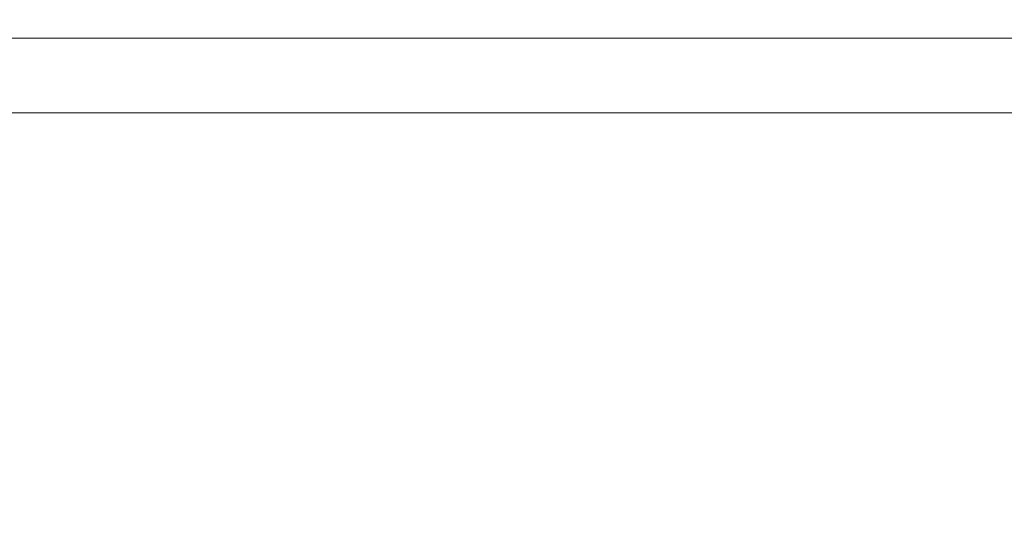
# Model space of a CAD drawing. Header units: metres. Extents: x 8472212 to 8494180, y 5728195 to 5779639.
# Tile 81 of 106: x 8478221 to 8478881, y 5750237 to 5750568. Entities that reach past the tile are written whole.
import ezdxf

# ---------------------------------------------------------------- set-up
doc = ezdxf.new("R2010")
doc.units = ezdxf.units.M
doc.header["$MEASUREMENT"] = 0
doc.layers.add('!elewacja-panele obrys', color=250, linetype='CONTINUOUS', lineweight=9, true_color=0x323232)
doc.layers.add('0A_MJ_tabelka', color=252, linetype='CONTINUOUS', lineweight=5)
doc.layers.add('0A_NIEwidoczne', color=222, linetype='CONTINUOUS', lineweight=0)

msp = doc.modelspace()

# ---------------------------------------------------------------- hatches: boundary and pattern name
at = {"layer": '!elewacja-panele obrys', "linetype": 'Continuous'}
h = msp.add_hatch(dxfattribs=at)
h.set_pattern_fill('AR-B816', color=256, scale=0.7)
h.paths.add_polyline_path([(8476374.12, 5751735.79), (8476348.87, 5751735.79), (8476348.87, 5751720.79), (8476374.12, 5751720.79)])
h.paths.add_polyline_path([(8476455.12, 5751735.79), (8476386.12, 5751735.79), (8476386.12, 5751720.79), (8476455.12, 5751720.79)])
h.paths.add_polyline_path([(8477348.87, 5751735.79), (8476643.12, 5751735.79), (8476643.12, 5751720.79), (8477348.87, 5751720.79)])
h.paths.add_polyline_path([(8479036.62, 5751735.79), (8478967.87, 5751735.79), (8477348.87, 5751735.79), (8477348.87, 5751720.79), (8479036.62, 5751720.79)])
h.paths.add_polyline_path([(8479048.62, 5751735.79), (8479048.62, 5751720.79), (8479073.87, 5751720.79), (8479073.87, 5751735.79)])
h.paths.add_polyline_path([(8479063.58, 5751728.64, -1), (8479062.06, 5751726.66, -1)], flags=16)
h.paths.add_polyline_path([(8479073.87, 5748406.79), (8478967.87, 5748406.79), (8478967.87, 5748391.79), (8479073.87, 5748391.79)])
h.paths.add_polyline_path([(8478779.87, 5748406.79), (8476348.87, 5748406.79), (8476348.87, 5748391.79), (8478779.87, 5748391.79)])
h.paths.add_polyline_path([(8472237.7, 5744980.45), (8472212.45, 5744980.45), (8472212.45, 5744965.45), (8472237.7, 5744965.45)])
h.paths.add_polyline_path([(8474700.2, 5744980.45), (8472249.7, 5744980.45), (8472249.7, 5744965.45), (8474700.2, 5744965.45)])
h.paths.add_polyline_path([(8474737.45, 5744980.45), (8474712.2, 5744980.45), (8474712.2, 5744965.45), (8474737.45, 5744965.45)])

# ---------------------------------------------------------------- linework, layer by layer
at = {"layer": '0A_MJ_tabelka', "color": 7, "lineweight": 0}
msp.add_line((8475658.01, 5750556.08), (8479758.01, 5750556.08), dxfattribs=at)
at = {"layer": '0A_NIEwidoczne', "lineweight": 0}
msp.add_line((8475608.01, 5750506.08), (8479808.01, 5750506.08), dxfattribs=at)

doc.saveas('drawing.dxf')
